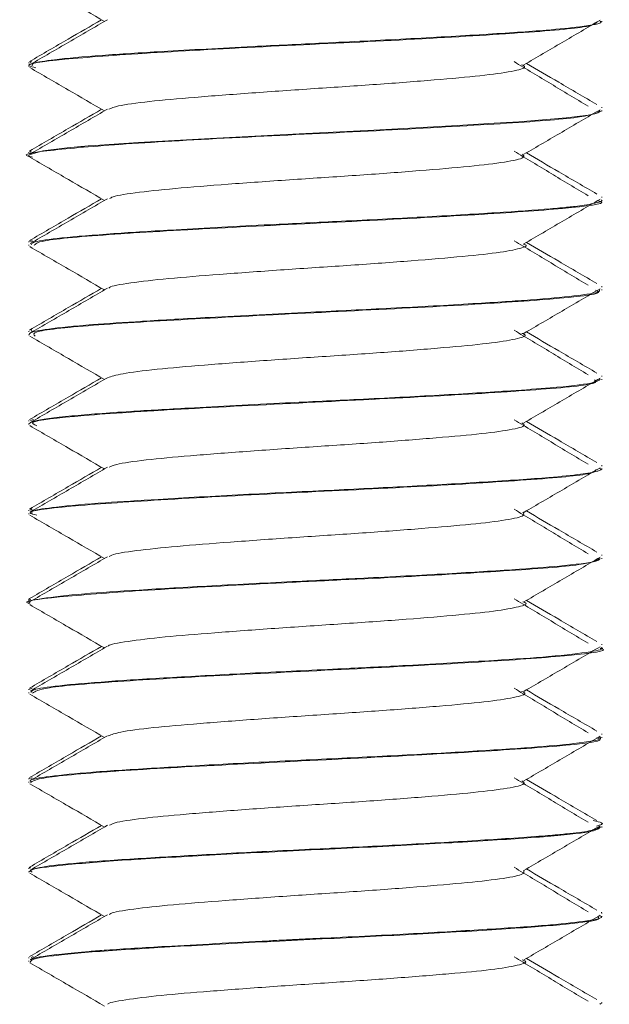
# Model space of a CAD drawing. Header units: millimetres. Extents: x -268 to 358, y -1428 to -19.
# Tile 32 of 34: x 339 to 347, y -86 to -72. Entities that reach past the tile are written whole.
import ezdxf

# ---------------------------------------------------------------- set-up
doc = ezdxf.new("R2010")
doc.units = ezdxf.units.MM

msp = doc.modelspace()

# ---------------------------------------------------------------- linework, layer by layer
at = {"color": 7, "linetype": 'Continuous', "lineweight": 15}
for p, q in [((346.831, -72.336), (346.831, -72.325)), ((338.831, -72.904), (338.831, -72.913)), ((338.831, -72.95), (338.831, -72.96)), ((338.868, -72.889), (338.847, -72.904)), ((346.831, -73.538), (346.831, -73.529)), ((346.831, -73.585), (346.831, -73.575)), ((338.831, -74.154), (338.831, -74.163)), ((338.831, -74.2), (338.831, -74.21)), ((338.844, -74.14), (338.862, -74.154)), ((346.831, -74.788), (346.831, -74.779)), ((346.831, -74.835), (346.831, -74.825)), ((338.831, -75.404), (338.831, -75.414)), ((338.831, -75.45), (338.831, -75.46)), ((338.876, -75.389), (338.844, -75.404)), ((338.901, -75.414), (338.852, -75.394)), ((346.831, -76.039), (346.831, -76.029)), ((346.831, -76.085), (346.831, -76.075)), ((338.831, -76.654), (338.831, -76.664)), ((338.831, -76.7), (338.831, -76.711)), ((338.869, -76.639), (338.87, -76.654)), ((346.831, -77.289), (346.831, -77.279)), ((346.831, -77.336), (346.831, -77.325)), ((338.831, -77.904), (338.831, -77.914)), ((338.831, -77.95), (338.831, -77.961)), ((338.896, -77.889), (338.854, -77.904)), ((346.831, -78.539), (346.831, -78.529)), ((346.831, -78.586), (346.831, -78.575)), ((338.831, -79.154), (338.831, -79.164)), ((338.876, -79.139), (338.854, -79.154)), ((338.831, -79.2), (338.831, -79.211)), ((346.831, -79.788), (346.831, -79.779)), ((346.831, -79.835), (346.831, -79.825)), ((338.831, -80.404), (338.831, -80.413)), ((338.831, -80.45), (338.831, -80.46)), ((346.831, -81.038), (346.831, -81.029)), ((346.831, -81.085), (346.831, -81.075)), ((338.831, -81.654), (338.831, -81.663)), ((338.875, -81.639), (338.838, -81.654)), ((338.831, -81.7), (338.831, -81.71)), ((346.831, -82.289), (346.831, -82.279)), ((346.831, -82.335), (346.831, -82.325)), ((338.831, -82.904), (338.831, -82.914)), ((338.865, -82.914), (338.839, -82.902)), ((338.874, -82.889), (338.873, -82.904)), ((338.831, -82.95), (338.831, -82.96)), ((346.831, -83.539), (346.831, -83.529)), ((346.831, -83.585), (346.831, -83.575)), ((338.831, -84.154), (338.831, -84.164)), ((338.831, -84.2), (338.831, -84.211)), ((346.823, -84.767), (346.826, -84.779)), ((346.831, -84.789), (346.831, -84.779)), ((346.831, -84.835), (346.831, -84.825)), ((338.831, -85.404), (338.831, -85.414)), ((338.831, -85.45), (338.831, -85.46)), ((338.891, -85.389), (338.864, -85.404)), ((346.831, -86.039), (346.831, -86.029))]:
    msp.add_line(p, q, dxfattribs=at)
at = {"color": 7, "linetype": 'Continuous', "lineweight": 15, "flags": 128}
msp.add_lwpolyline([(346.8, -73.575), (346.772, -73.609), (346.732, -73.619), (346.638, -73.637), (346.334, -73.676), (345.671, -73.731), (345.328, -73.753), (344.813, -73.785), (343.647, -73.848), (342.605, -73.898), (341.366, -73.963), (340.361, -74.021), (339.95, -74.047), (339.755, -74.062), (339.66, -74.069), (339.613, -74.073), (339.59, -74.075), (339.578, -74.076), (339.575, -74.076), (339.574, -74.077), (339.573, -74.077), (339.573, -74.077), (339.572, -74.077), (339.572, -74.077), (339.572, -74.077), (339.572, -74.077), (339.572, -74.077), (339.572, -74.077), (339.57, -74.077), (339.566, -74.077), (339.554, -74.078), (339.512, -74.082), (339.365, -74.096), (339.026, -74.139), (338.833, -74.194), (338.837, -74.2)], dxfattribs=at)
at = {"color": 7, "linetype": 'Continuous', "lineweight": 15}
for points, knots in [([(338.843, -71.725), (339.022, -71.829), (339.37, -72.031), (339.718, -72.233), (339.886, -72.33)], [0, 0, 0, 0, 0.517285, 1, 1, 1, 1]), ([(339.845, -72.307), (339.691, -72.397), (339.356, -72.591), (339.021, -72.785), (338.841, -72.89)], [0, 0, 0, 0, 0.462339, 1, 1, 1, 1]), ([(339.927, -72.306), (339.748, -72.41), (339.389, -72.619), (339.029, -72.827), (338.849, -72.932)], [0, 0, 0, 0, 0.4997532, 1, 1, 1, 1]), ([(345.742, -72.936), (345.92, -72.832), (346.275, -72.625), (346.628, -72.417), (346.805, -72.313)], [0, 0, 0, 0, 0.499941, 1, 1, 1, 1]), ([(338.927, -72.976), (338.889, -72.968), (338.717, -72.929), (339.245, -72.859), (340.445, -72.771), (342.185, -72.677), (344.052, -72.591), (345.646, -72.497), (346.684, -72.414), (346.74, -72.36), (346.766, -72.336)], [0, 0, 0, 0, 0.040579, 0.181752, 0.322121, 0.464304, 0.604314, 0.746443, 0.88689, 1, 1, 1, 1]), ([(346.802, -72.325), (346.81, -72.33), (346.856, -72.355), (346.599, -72.399), (346.041, -72.457), (345.218, -72.511), (344.128, -72.575), (343.003, -72.629), (341.824, -72.687), (340.738, -72.747), (339.785, -72.805), (339.195, -72.861), (338.862, -72.91), (338.874, -72.938), (338.879, -72.95)], [0, 0, 0, 0, 0.023009, 0.126051, 0.201812, 0.300207, 0.397704, 0.491271, 0.569796, 0.678879, 0.766991, 0.864019, 0.938341, 1, 1, 1, 1]), ([(338.843, -72.975), (339.022, -73.079), (339.37, -73.281), (339.718, -73.483), (339.886, -73.58)], [0, 0, 0, 0, 0.517286, 1, 1, 1, 1]), ([(339.949, -73.557), (339.982, -73.542), (340.058, -73.507), (340.482, -73.448), (341.125, -73.391), (341.93, -73.329), (342.816, -73.268), (343.705, -73.21), (344.51, -73.147), (345.168, -73.089), (345.6, -73.028), (345.792, -72.975), (345.731, -72.946), (345.709, -72.935)], [0, 0, 0, 0, 0.074314, 0.172414, 0.268315, 0.36604, 0.463467, 0.559561, 0.657715, 0.753917, 0.851208, 0.949027, 1, 1, 1, 1]), ([(346.639, -73.514), (346.466, -73.411), (346.12, -73.203), (345.776, -72.995), (345.604, -72.892)], [0, 0, 0, 0, 0.500059, 1, 1, 1, 1]), ([(346.761, -73.491), (346.583, -73.387), (346.255, -73.196), (345.927, -73.004), (345.777, -72.916)], [0, 0, 0, 0, 0.541634, 1, 1, 1, 1]), ([(339.845, -73.557), (339.691, -73.647), (339.356, -73.841), (339.021, -74.035), (338.841, -74.14)], [0, 0, 0, 0, 0.462339, 1, 1, 1, 1]), ([(339.927, -73.556), (339.748, -73.66), (339.389, -73.869), (339.029, -74.077), (338.849, -74.182)], [0, 0, 0, 0, 0.4997532, 1, 1, 1, 1]), ([(338.882, -74.226), (338.864, -74.222), (338.681, -74.189), (339.108, -74.127), (340.17, -74.036), (341.853, -73.944), (343.72, -73.857), (345.392, -73.763), (346.598, -73.676), (346.747, -73.615), (346.822, -73.585)], [0, 0, 0, 0, 0.015091, 0.155619, 0.296737, 0.438439, 0.578676, 0.721041, 0.861187, 1, 1, 1, 1]), ([(345.742, -74.186), (345.92, -74.082), (346.275, -73.875), (346.628, -73.667), (346.805, -73.563)], [0, 0, 0, 0, 0.499941, 1, 1, 1, 1]), ([(338.843, -74.225), (339.022, -74.329), (339.37, -74.531), (339.718, -74.733), (339.886, -74.83)], [0, 0, 0, 0, 0.517285, 1, 1, 1, 1]), ([(339.959, -74.806), (339.97, -74.797), (340.004, -74.768), (340.344, -74.715), (340.929, -74.656), (341.701, -74.596), (342.571, -74.534), (343.468, -74.477), (344.304, -74.414), (345.008, -74.354), (345.508, -74.295), (345.773, -74.236), (345.737, -74.201), (345.721, -74.185)], [0, 0, 0, 0, 0.047026, 0.145153, 0.241589, 0.338615, 0.436575, 0.532408, 0.630364, 0.7274, 0.823827, 0.921956, 1, 1, 1, 1]), ([(346.639, -74.764), (346.466, -74.661), (346.12, -74.453), (345.776, -74.245), (345.604, -74.142)], [0, 0, 0, 0, 0.500059, 1, 1, 1, 1]), ([(346.761, -74.741), (346.583, -74.637), (346.255, -74.446), (345.927, -74.254), (345.777, -74.166)], [0, 0, 0, 0, 0.541634, 1, 1, 1, 1]), ([(339.845, -74.807), (339.691, -74.897), (339.356, -75.091), (339.021, -75.285), (338.841, -75.39)], [0, 0, 0, 0, 0.46234, 1, 1, 1, 1]), ([(339.927, -74.806), (339.748, -74.91), (339.389, -75.119), (339.029, -75.327), (338.849, -75.432)], [0, 0, 0, 0, 0.4997532, 1, 1, 1, 1]), ([(346.82, -74.825), (346.824, -74.826), (346.848, -74.835), (346.776, -74.858), (346.657, -74.887), (346.477, -74.91), (346.324, -74.928), (346.011, -74.958), (345.366, -75.002), (344.354, -75.062), (343.254, -75.118), (342.062, -75.174), (340.945, -75.236), (339.946, -75.295), (339.267, -75.352), (338.877, -75.406), (338.866, -75.437), (338.861, -75.45)], [0, 0, 0, 0, 0.00673, 0.044332, 0.112208, 0.13957, 0.15495, 0.194314, 0.28332, 0.378747, 0.471227, 0.550486, 0.66165, 0.748177, 0.84568, 0.933364, 1, 1, 1, 1]), ([(338.906, -75.46), (338.92, -75.438), (338.954, -75.386), (339.948, -75.301), (341.521, -75.212), (343.38, -75.123), (345.139, -75.029), (346.361, -74.943), (346.921, -74.874), (346.794, -74.84), (346.777, -74.835)], [0, 0, 0, 0, 0.108153, 0.253672, 0.398072, 0.542352, 0.687973, 0.831619, 0.97755, 1, 1, 1, 1]), ([(345.742, -75.436), (345.92, -75.332), (346.275, -75.125), (346.628, -74.917), (346.805, -74.813)], [0, 0, 0, 0, 0.499941, 1, 1, 1, 1]), ([(338.843, -75.475), (339.022, -75.579), (339.37, -75.781), (339.718, -75.983), (339.886, -76.08)], [0, 0, 0, 0, 0.517285, 1, 1, 1, 1]), ([(339.949, -76.056), (339.95, -76.052), (339.955, -76.028), (340.225, -75.982), (340.747, -75.921), (341.48, -75.864), (342.328, -75.8), (343.227, -75.743), (344.088, -75.681), (344.832, -75.619), (345.403, -75.562), (345.709, -75.499), (345.813, -75.459), (345.739, -75.438), (345.735, -75.436)], [0, 0, 0, 0, 0.02011, 0.118163, 0.215699, 0.312128, 0.410522, 0.506856, 0.604513, 0.702481, 0.798614, 0.896951, 0.993758, 1, 1, 1, 1]), ([(346.639, -76.014), (346.466, -75.911), (346.12, -75.703), (345.776, -75.495), (345.604, -75.392)], [0, 0, 0, 0, 0.500059, 1, 1, 1, 1]), ([(346.761, -75.991), (346.583, -75.887), (346.255, -75.696), (345.927, -75.504), (345.777, -75.416)], [0, 0, 0, 0, 0.541634, 1, 1, 1, 1]), ([(346.79, -76.075), (346.797, -76.085), (346.822, -76.113), (346.495, -76.163), (345.985, -76.21), (345.473, -76.244), (344.857, -76.283), (343.942, -76.334), (342.662, -76.395), (341.442, -76.457), (340.419, -76.516), (339.628, -76.568), (339.071, -76.625), (338.841, -76.671), (338.84, -76.694), (338.839, -76.7)], [0, 0, 0, 0, 0.045636, 0.141987, 0.22967, 0.269088, 0.314965, 0.415227, 0.505104, 0.620253, 0.706237, 0.783417, 0.880873, 0.970412, 1, 1, 1, 1]), ([(339.845, -76.057), (339.691, -76.147), (339.356, -76.341), (339.021, -76.535), (338.841, -76.64)], [0, 0, 0, 0, 0.462339, 1, 1, 1, 1]), ([(339.927, -76.056), (339.748, -76.16), (339.389, -76.369), (339.029, -76.577), (338.849, -76.682)], [0, 0, 0, 0, 0.499753, 1, 1, 1, 1]), ([(338.921, -76.726), (338.898, -76.704), (338.845, -76.653), (339.715, -76.567), (341.203, -76.479), (343.042, -76.387), (344.845, -76.297), (346.19, -76.209), (346.863, -76.135), (346.765, -76.095), (346.74, -76.085)], [0, 0, 0, 0, 0.1039, 0.246309, 0.38667, 0.528296, 0.669623, 0.810127, 0.952458, 1, 1, 1, 1]), ([(345.742, -76.686), (345.92, -76.582), (346.275, -76.375), (346.628, -76.167), (346.805, -76.063)], [0, 0, 0, 0, 0.499941, 1, 1, 1, 1]), ([(339.93, -77.307), (339.985, -77.288), (340.098, -77.249), (340.586, -77.187), (341.265, -77.13), (342.09, -77.067), (342.983, -77.007), (343.863, -76.949), (344.645, -76.885), (345.269, -76.828), (345.652, -76.766), (345.802, -76.718), (345.731, -76.692), (345.713, -76.686)], [0, 0, 0, 0, 0.093147, 0.19102, 0.286847, 0.384846, 0.481709, 0.578269, 0.676352, 0.772236, 0.869953, 0.967357, 1, 1, 1, 1]), ([(346.639, -77.264), (346.466, -77.161), (346.12, -76.953), (345.776, -76.745), (345.604, -76.642)], [0, 0, 0, 0, 0.500058, 1, 1, 1, 1]), ([(346.761, -77.241), (346.583, -77.137), (346.255, -76.946), (345.927, -76.754), (345.777, -76.666)], [0, 0, 0, 0, 0.541634, 1, 1, 1, 1]), ([(338.843, -76.725), (339.022, -76.829), (339.37, -77.031), (339.718, -77.233), (339.886, -77.33)], [0, 0, 0, 0, 0.517286, 1, 1, 1, 1]), ([(346.807, -77.325), (346.786, -77.344), (346.741, -77.384), (346.232, -77.44), (345.498, -77.494), (344.594, -77.549), (343.493, -77.607), (342.279, -77.663), (341.166, -77.723), (340.144, -77.782), (339.342, -77.842), (338.89, -77.902), (338.847, -77.937), (338.832, -77.95)], [0, 0, 0, 0, 0.089434, 0.19453, 0.261015, 0.357814, 0.452138, 0.533229, 0.64573, 0.723574, 0.823271, 0.936445, 1, 1, 1, 1]), ([(339.845, -77.307), (339.691, -77.397), (339.356, -77.591), (339.021, -77.785), (338.841, -77.89)], [0, 0, 0, 0, 0.462339, 1, 1, 1, 1]), ([(339.927, -77.306), (339.748, -77.41), (339.389, -77.619), (339.029, -77.827), (338.849, -77.932)], [0, 0, 0, 0, 0.4997532, 1, 1, 1, 1]), ([(338.943, -77.976), (338.902, -77.96), (338.787, -77.914), (339.509, -77.833), (340.894, -77.746), (342.702, -77.653), (344.54, -77.564), (345.992, -77.474), (346.798, -77.396), (346.747, -77.351), (346.729, -77.336)], [0, 0, 0, 0, 0.078704, 0.220958, 0.361032, 0.503218, 0.643739, 0.784832, 0.926529, 1, 1, 1, 1]), ([(345.742, -77.936), (345.92, -77.832), (346.275, -77.625), (346.628, -77.417), (346.805, -77.313)], [0, 0, 0, 0, 0.499941, 1, 1, 1, 1]), ([(339.954, -78.556), (339.979, -78.543), (340.041, -78.51), (340.436, -78.453), (341.062, -78.396), (341.857, -78.335), (342.738, -78.273), (343.631, -78.216), (344.446, -78.152), (345.119, -78.094), (345.573, -78.034), (345.786, -77.979), (345.732, -77.947), (345.711, -77.935)], [0, 0, 0, 0, 0.065682, 0.163829, 0.259846, 0.357388, 0.455021, 0.550978, 0.649108, 0.745535, 0.842575, 0.94053, 1, 1, 1, 1]), ([(346.639, -78.514), (346.466, -78.411), (346.12, -78.203), (345.776, -77.995), (345.604, -77.892)], [0, 0, 0, 0, 0.500059, 1, 1, 1, 1]), ([(346.761, -78.491), (346.583, -78.387), (346.255, -78.196), (345.927, -78.004), (345.777, -77.916)], [0, 0, 0, 0, 0.541634, 1, 1, 1, 1]), ([(338.843, -77.975), (339.022, -78.079), (339.37, -78.281), (339.718, -78.483), (339.886, -78.58)], [0, 0, 0, 0, 0.517285, 1, 1, 1, 1]), ([(338.94, -79.227), (338.897, -79.215), (338.739, -79.174), (339.329, -79.1), (340.596, -79.013), (342.363, -78.918), (344.223, -78.832), (345.772, -78.738), (346.726, -78.658), (346.74, -78.607), (346.746, -78.586)], [0, 0, 0, 0, 0.053721, 0.195364, 0.335523, 0.477815, 0.617892, 0.759753, 0.900542, 1, 1, 1, 1]), ([(339.845, -78.557), (339.691, -78.647), (339.356, -78.841), (339.021, -79.035), (338.841, -79.14)], [0, 0, 0, 0, 0.46234, 1, 1, 1, 1]), ([(339.927, -78.556), (339.748, -78.66), (339.389, -78.869), (339.029, -79.077), (338.849, -79.182)], [0, 0, 0, 0, 0.4997532, 1, 1, 1, 1]), ([(346.8, -78.575), (346.812, -78.58), (346.83, -78.587), (346.8, -78.6), (346.739, -78.621), (346.544, -78.655), (346.057, -78.706), (345.243, -78.76), (344.159, -78.823), (342.995, -78.88), (341.779, -78.939), (340.703, -79), (339.806, -79.054), (339.203, -79.109), (338.855, -79.16), (338.872, -79.189), (338.879, -79.2)], [0, 0, 0, 0, 0.022839, 0.03678, 0.060256, 0.124451, 0.197009, 0.300362, 0.396323, 0.484851, 0.580725, 0.684683, 0.76157, 0.858603, 0.942868, 1, 1, 1, 1]), ([(345.742, -79.186), (345.92, -79.082), (346.275, -78.875), (346.628, -78.667), (346.805, -78.563)], [0, 0, 0, 0, 0.499941, 1, 1, 1, 1]), ([(339.958, -79.806), (339.965, -79.798), (339.988, -79.771), (340.304, -79.72), (340.87, -79.661), (341.631, -79.602), (342.494, -79.539), (343.392, -79.482), (344.237, -79.419), (344.955, -79.359), (345.474, -79.301), (345.765, -79.239), (345.741, -79.203), (345.729, -79.185)], [0, 0, 0, 0, 0.038487, 0.136548, 0.233255, 0.329991, 0.428044, 0.523901, 0.62172, 0.719005, 0.815206, 0.913358, 1, 1, 1, 1]), ([(346.639, -79.764), (346.466, -79.661), (346.12, -79.453), (345.776, -79.245), (345.604, -79.142)], [0, 0, 0, 0, 0.500059, 1, 1, 1, 1]), ([(346.761, -79.741), (346.583, -79.637), (346.255, -79.446), (345.927, -79.254), (345.777, -79.166)], [0, 0, 0, 0, 0.541634, 1, 1, 1, 1]), ([(338.843, -79.225), (339.022, -79.329), (339.37, -79.531), (339.718, -79.733), (339.886, -79.83)], [0, 0, 0, 0, 0.517285, 1, 1, 1, 1]), ([(338.841, -80.46), (338.838, -80.459), (338.702, -80.428), (339.193, -80.368), (340.309, -80.279), (342.028, -80.185), (343.896, -80.098), (345.529, -80.004), (346.644, -79.92), (346.743, -79.862), (346.789, -79.835)], [0, 0, 0, 0, 0.0039035, 0.1482993, 0.2925462, 0.4381597, 0.581784, 0.7276917, 0.871508, 1, 1, 1, 1]), ([(346.8, -79.825), (346.801, -79.836), (346.802, -79.87), (346.409, -79.924), (345.685, -79.982), (344.748, -80.04), (343.662, -80.098), (342.501, -80.153), (341.382, -80.211), (340.359, -80.27), (339.515, -80.326), (339.01, -80.387), (338.794, -80.427), (338.844, -80.448), (338.851, -80.45)], [0, 0, 0, 0, 0.053935, 0.164854, 0.247843, 0.341703, 0.441076, 0.51948, 0.617885, 0.710775, 0.797867, 0.901897, 0.987288, 1, 1, 1, 1]), ([(339.845, -79.807), (339.691, -79.897), (339.356, -80.091), (339.021, -80.285), (338.841, -80.39)], [0, 0, 0, 0, 0.462339, 1, 1, 1, 1]), ([(339.927, -79.806), (339.748, -79.91), (339.389, -80.119), (339.029, -80.327), (338.849, -80.432)], [0, 0, 0, 0, 0.499753, 1, 1, 1, 1]), ([(345.742, -80.436), (345.92, -80.332), (346.275, -80.125), (346.628, -79.917), (346.805, -79.813)], [0, 0, 0, 0, 0.49994, 1, 1, 1, 1]), ([(338.842, -80.39), (338.842, -80.39), (338.819, -80.395), (338.839, -80.399), (338.859, -80.404)], [0, 0, 0, 0, 0.0142647, 1, 1, 1, 1]), ([(339.941, -81.056), (339.941, -81.054), (339.94, -81.032), (340.192, -80.988), (340.692, -80.926), (341.412, -80.869), (342.252, -80.805), (343.15, -80.747), (344.018, -80.687), (344.775, -80.624), (345.362, -80.567), (345.693, -80.504), (345.81, -80.462), (345.736, -80.439), (345.726, -80.436)], [0, 0, 0, 0, 0.011665, 0.10955, 0.207307, 0.303567, 0.401952, 0.498479, 0.595899, 0.694019, 0.790093, 0.88835, 0.98545, 1, 1, 1, 1]), ([(346.639, -81.014), (346.466, -80.911), (346.12, -80.703), (345.776, -80.495), (345.604, -80.392)], [0, 0, 0, 0, 0.500058, 1, 1, 1, 1]), ([(346.761, -80.991), (346.583, -80.887), (346.255, -80.696), (345.927, -80.504), (345.777, -80.416)], [0, 0, 0, 0, 0.541634, 1, 1, 1, 1]), ([(338.843, -80.475), (339.022, -80.579), (339.37, -80.781), (339.718, -80.983), (339.886, -81.08)], [0, 0, 0, 0, 0.517286, 1, 1, 1, 1]), ([(339.845, -81.057), (339.691, -81.147), (339.356, -81.341), (339.021, -81.535), (338.841, -81.64)], [0, 0, 0, 0, 0.462339, 1, 1, 1, 1]), ([(339.927, -81.056), (339.748, -81.16), (339.389, -81.369), (339.029, -81.577), (338.849, -81.682)], [0, 0, 0, 0, 0.4997532, 1, 1, 1, 1]), ([(346.821, -81.075), (346.824, -81.076), (346.876, -81.095), (346.674, -81.137), (346.185, -81.197), (345.29, -81.257), (344.404, -81.308), (343.664, -81.347), (342.982, -81.381), (342.047, -81.425), (340.945, -81.485), (339.991, -81.541), (339.295, -81.598), (338.882, -81.654), (338.87, -81.686), (338.865, -81.7)], [0, 0, 0, 0, 0.0058492, 0.0912248, 0.1973352, 0.2857913, 0.3963241, 0.4340033, 0.4693208, 0.5613004, 0.6547749, 0.7456904, 0.8393776, 0.9291513, 1, 1, 1, 1]), ([(338.883, -81.71), (338.919, -81.685), (338.998, -81.63), (340.076, -81.543), (341.692, -81.452), (343.557, -81.365), (345.289, -81.27), (346.44, -81.184), (346.949, -81.119), (346.815, -81.087), (346.807, -81.085)], [0, 0, 0, 0, 0.122083, 0.267179, 0.412006, 0.555959, 0.701802, 0.845406, 0.991169, 1, 1, 1, 1]), ([(345.742, -81.686), (345.92, -81.582), (346.275, -81.375), (346.628, -81.167), (346.805, -81.063)], [0, 0, 0, 0, 0.499941, 1, 1, 1, 1]), ([(346.639, -82.264), (346.466, -82.161), (346.12, -81.953), (345.776, -81.745), (345.604, -81.642)], [0, 0, 0, 0, 0.500059, 1, 1, 1, 1]), ([(346.761, -82.241), (346.583, -82.137), (346.255, -81.946), (345.927, -81.754), (345.777, -81.666)], [0, 0, 0, 0, 0.541634, 1, 1, 1, 1]), ([(338.843, -81.725), (339.022, -81.829), (339.37, -82.031), (339.718, -82.233), (339.886, -82.33)], [0, 0, 0, 0, 0.517285, 1, 1, 1, 1]), ([(339.94, -82.307), (339.984, -82.29), (340.08, -82.252), (340.537, -82.192), (341.2, -82.135), (342.016, -82.073), (342.906, -82.012), (343.791, -81.954), (344.584, -81.891), (345.223, -81.833), (345.629, -81.772), (345.798, -81.722), (345.73, -81.694), (345.71, -81.686)], [0, 0, 0, 0, 0.084464, 0.182463, 0.278295, 0.376189, 0.473332, 0.569648, 0.667785, 0.763786, 0.861327, 0.958943, 1, 1, 1, 1]), ([(339.845, -82.307), (339.691, -82.397), (339.356, -82.591), (339.021, -82.785), (338.841, -82.89)], [0, 0, 0, 0, 0.462339, 1, 1, 1, 1]), ([(346.802, -82.325), (346.809, -82.331), (346.843, -82.36), (346.531, -82.41), (345.872, -82.47), (344.995, -82.525), (343.927, -82.585), (342.76, -82.64), (341.613, -82.698), (340.553, -82.759), (339.679, -82.813), (339.086, -82.874), (338.829, -82.919), (338.849, -82.944), (338.854, -82.95)], [0, 0, 0, 0, 0.030017, 0.141893, 0.228132, 0.320321, 0.413775, 0.504274, 0.598422, 0.688052, 0.783066, 0.876542, 0.969068, 1, 1, 1, 1]), ([(339.927, -82.306), (339.748, -82.41), (339.389, -82.619), (339.029, -82.827), (338.849, -82.932)], [0, 0, 0, 0, 0.499753, 1, 1, 1, 1]), ([(338.853, -82.96), (338.88, -82.941), (338.946, -82.892), (339.829, -82.808), (341.371, -82.72), (343.22, -82.63), (345.002, -82.537), (346.283, -82.45), (346.895, -82.379), (346.779, -82.342), (346.756, -82.335)], [0, 0, 0, 0, 0.095856, 0.241601, 0.38566, 0.530274, 0.675543, 0.819273, 0.965197, 1, 1, 1, 1]), ([(345.742, -82.936), (345.92, -82.832), (346.275, -82.625), (346.628, -82.417), (346.805, -82.313)], [0, 0, 0, 0, 0.499941, 1, 1, 1, 1]), ([(346.639, -83.514), (346.466, -83.411), (346.12, -83.203), (345.776, -82.995), (345.604, -82.892)], [0, 0, 0, 0, 0.500059, 1, 1, 1, 1]), ([(338.843, -82.975), (339.022, -83.079), (339.37, -83.281), (339.718, -83.483), (339.886, -83.58)], [0, 0, 0, 0, 0.517285, 1, 1, 1, 1]), ([(339.958, -83.556), (339.975, -83.545), (340.024, -83.514), (340.393, -83.459), (341, -83.401), (341.785, -83.34), (342.661, -83.278), (343.556, -83.221), (344.381, -83.158), (345.069, -83.098), (345.544, -83.039), (345.78, -82.982), (345.734, -82.949), (345.715, -82.935)], [0, 0, 0, 0, 0.057077, 0.155236, 0.251416, 0.348741, 0.446545, 0.542416, 0.640487, 0.737187, 0.833943, 0.931999, 1, 1, 1, 1]), ([(346.761, -83.491), (346.583, -83.387), (346.255, -83.196), (345.927, -83.004), (345.777, -82.916)], [0, 0, 0, 0, 0.541634, 1, 1, 1, 1]), ([(346.808, -83.575), (346.789, -83.594), (346.755, -83.625), (346.473, -83.662), (346.282, -83.682), (346.208, -83.689), (346.172, -83.692), (346.156, -83.693), (346.103, -83.698), (345.917, -83.713), (345.442, -83.747), (344.604, -83.798), (343.479, -83.858), (342.301, -83.912), (341.363, -83.962), (340.692, -84.001), (340.066, -84.038), (339.418, -84.086), (338.919, -84.146), (338.865, -84.182), (338.838, -84.2)], [0, 0, 0, 0, 0.088666, 0.152083, 0.17166, 0.183119, 0.185803, 0.187385, 0.189939, 0.208518, 0.263286, 0.35775, 0.447263, 0.542227, 0.635597, 0.677343, 0.72414, 0.820178, 0.911812, 1, 1, 1, 1]), ([(339.845, -83.557), (339.691, -83.647), (339.356, -83.841), (339.021, -84.035), (338.841, -84.14)], [0, 0, 0, 0, 0.462339, 1, 1, 1, 1]), ([(339.927, -83.556), (339.748, -83.66), (339.389, -83.869), (339.029, -84.077), (338.849, -84.182)], [0, 0, 0, 0, 0.4997532, 1, 1, 1, 1]), ([(338.879, -84.211), (338.866, -84.204), (338.807, -84.175), (339.173, -84.122), (339.948, -84.053), (341.089, -83.987), (342.417, -83.916), (343.801, -83.852), (345.068, -83.781), (346.073, -83.716), (346.722, -83.649), (346.782, -83.606), (346.81, -83.585)], [0, 0, 0, 0, 0.033243, 0.142026, 0.251012, 0.358733, 0.468331, 0.575639, 0.685263, 0.792918, 0.901981, 1, 1, 1, 1]), ([(345.742, -84.186), (345.92, -84.082), (346.275, -83.875), (346.628, -83.667), (346.805, -83.563)], [0, 0, 0, 0, 0.499941, 1, 1, 1, 1]), ([(346.707, -83.491), (346.757, -83.501), (346.892, -83.527), (346.807, -83.552), (346.754, -83.567)], [0, 0, 0, 0, 0.367151, 1, 1, 1, 1]), ([(338.858, -84.139), (338.847, -84.142), (338.823, -84.147), (338.841, -84.151), (338.851, -84.154)], [0, 0, 0, 0, 0.447179, 1, 1, 1, 1]), ([(346.639, -84.764), (346.466, -84.661), (346.12, -84.453), (345.776, -84.245), (345.604, -84.142)], [0, 0, 0, 0, 0.500059, 1, 1, 1, 1]), ([(338.843, -84.225), (339.022, -84.329), (339.37, -84.531), (339.718, -84.733), (339.886, -84.83)], [0, 0, 0, 0, 0.517285, 1, 1, 1, 1]), ([(339.955, -84.806), (339.958, -84.8), (339.973, -84.775), (340.267, -84.726), (340.813, -84.666), (341.561, -84.607), (342.417, -84.544), (343.316, -84.487), (344.169, -84.425), (344.9, -84.363), (345.439, -84.306), (345.757, -84.243), (345.745, -84.204), (345.739, -84.185)], [0, 0, 0, 0, 0.029995, 0.127996, 0.225028, 0.32152, 0.419674, 0.515646, 0.613335, 0.710879, 0.806944, 0.905125, 1, 1, 1, 1]), ([(346.761, -84.741), (346.583, -84.637), (346.255, -84.446), (345.927, -84.254), (345.777, -84.166)], [0, 0, 0, 0, 0.541634, 1, 1, 1, 1]), ([(339.845, -84.807), (339.691, -84.897), (339.356, -85.091), (339.021, -85.285), (338.841, -85.39)], [0, 0, 0, 0, 0.46234, 1, 1, 1, 1]), ([(339.927, -84.806), (339.748, -84.91), (339.389, -85.119), (339.029, -85.327), (338.849, -85.432)], [0, 0, 0, 0, 0.4997532, 1, 1, 1, 1]), ([(338.85, -85.475), (338.854, -85.454), (338.864, -85.412), (339.45, -85.341), (340.4, -85.276), (341.636, -85.207), (343.01, -85.139), (344.363, -85.072), (345.541, -85.002), (346.388, -84.938), (346.822, -84.878), (346.786, -84.846), (346.774, -84.835)], [0, 0, 0, 0, 0.101302, 0.208317, 0.313315, 0.41984, 0.525808, 0.631311, 0.738103, 0.842906, 0.949956, 1, 1, 1, 1]), ([(346.81, -84.825), (346.816, -84.828), (346.859, -84.852), (346.621, -84.896), (346.061, -84.956), (345.214, -85.011), (344.125, -85.075), (343.223, -85.119), (342.688, -85.144), (342.565, -85.15), (342.531, -85.152), (342.525, -85.152), (342.524, -85.152), (342.524, -85.152), (342.524, -85.152), (342.524, -85.152), (342.524, -85.152), (342.523, -85.153), (342.519, -85.153), (342.478, -85.155), (342.365, -85.16), (341.749, -85.192), (340.839, -85.241), (340.061, -85.288), (339.595, -85.324), (339.176, -85.364), (338.856, -85.408), (338.862, -85.439), (338.864, -85.45)], [0, 0, 0, 0, 0.017134, 0.116544, 0.204479, 0.301142, 0.394655, 0.494666, 0.516263, 0.522932, 0.52417, 0.524312, 0.524382, 0.524384, 0.524385, 0.524388, 0.524394, 0.524444, 0.524569, 0.525412, 0.534235, 0.551777, 0.674337, 0.76004, 0.789634, 0.845875, 0.946469, 1, 1, 1, 1]), ([(345.742, -85.436), (345.92, -85.332), (346.275, -85.125), (346.628, -84.917), (346.805, -84.813)], [0, 0, 0, 0, 0.499941, 1, 1, 1, 1]), ([(338.843, -85.475), (339.022, -85.579), (339.37, -85.781), (339.718, -85.983), (339.886, -86.08)], [0, 0, 0, 0, 0.517285, 1, 1, 1, 1]), ([(339.932, -86.056), (339.932, -86.055), (339.926, -86.035), (340.162, -85.993), (340.638, -85.931), (341.345, -85.874), (342.177, -85.811), (343.073, -85.752), (343.947, -85.692), (344.716, -85.629), (345.32, -85.573), (345.676, -85.51), (345.807, -85.465), (345.733, -85.44), (345.719, -85.436)], [0, 0, 0, 0, 0.003261, 0.100944, 0.198888, 0.295029, 0.393371, 0.49014, 0.58729, 0.685526, 0.781594, 0.879736, 0.977108, 1, 1, 1, 1]), ([(346.639, -86.014), (346.466, -85.911), (346.12, -85.703), (345.776, -85.495), (345.604, -85.392)], [0, 0, 0, 0, 0.500059, 1, 1, 1, 1]), ([(346.761, -85.991), (346.583, -85.887), (346.255, -85.696), (345.927, -85.504), (345.777, -85.416)], [0, 0, 0, 0, 0.541634, 1, 1, 1, 1]), ([(346.825, -86.029), (346.827, -86.032), (346.829, -86.036), (346.823, -86.041), (346.822, -86.042), (346.822, -86.043), (346.822, -86.043), (346.822, -86.043), (346.822, -86.043), (346.822, -86.043), (346.822, -86.043), (346.821, -86.043), (346.821, -86.043), (346.819, -86.044), (346.816, -86.046), (346.811, -86.049), (346.805, -86.051), (346.802, -86.053)], [0, 0, 0, 0, 0.412781, 0.51324, 0.564697, 0.565515, 0.565907, 0.566005, 0.566052, 0.566107, 0.5664, 0.568746, 0.587495, 0.624999, 0.700002, 0.850002, 1, 1, 1, 1])]:
    msp.add_open_spline(points, degree=3, knots=knots, dxfattribs=at)

doc.saveas('drawing.dxf')
